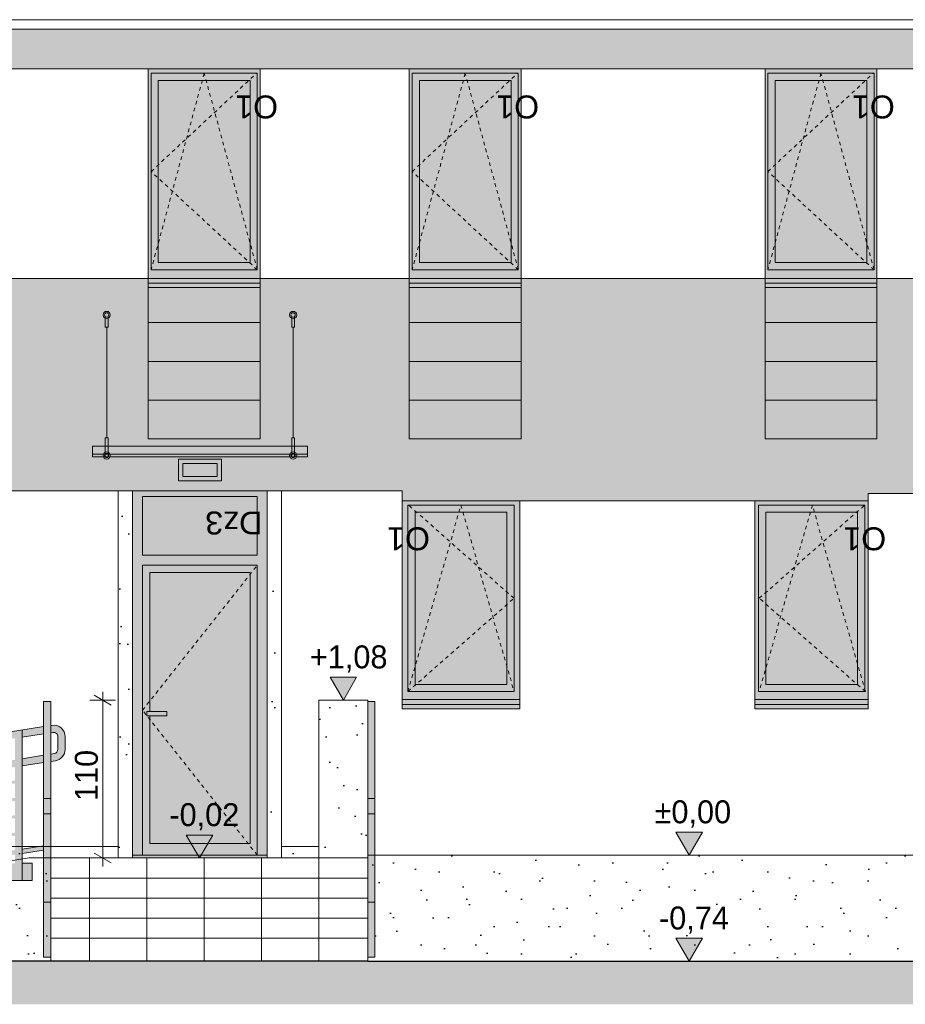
# Model space of a CAD drawing. Extents: x -613240 to -325500, y -25863 to 152403.
# Tile 8 of 254: x -585291 to -579117, y -13370 to -6506. Entities that reach past the tile are written whole.
import ezdxf

# ---------------------------------------------------------------- set-up
doc = ezdxf.new("R2010")
doc.units = 0
doc.header["$MEASUREMENT"] = 0
doc.linetypes.add('Hidden Line', pattern=[50, 25, -25])
for name, color, linetype, lineweight in [('Arch balustrady_Nr_Pióra__5', 7, 'Continuous', 13), ('Arch kolory_Nr_Pióra__5', 7, 'Continuous', 13), ('Arch okna_Nr_Pióra__5', 7, 'Continuous', 13), ('Arch opisy okien_Nr_Pióra__21', 7, 'Continuous', 9), ('Arch wykończenie_Nr_Pióra__21', 7, 'Continuous', 9), ('Arch wykończenie_Nr_Pióra__41', 7, 'Continuous', 15), ('arch wypelnienia_Nr_Pióra__1', 7, 'Continuous', 25), ('arch wypelnienia_Nr_Pióra__21', 7, 'Continuous', 9), ('Arch wyposażenie_Nr_Pióra__21', 7, 'Continuous', 9), ('Arch wyposażenie_Nr_Pióra__41', 7, 'Continuous', 15), ('INWENT DACH_Nr_Pióra__21', 7, 'Continuous', 9), ('INWENT RURY SPUSTOWE_Nr_Pióra__21', 7, 'Continuous', 9), ('INWENT TEREN_Nr_Pióra__1', 7, 'Continuous', 25), ('INWENT WYMIARY_Nr_Pióra__21', 7, 'Continuous', 9), ('INWENT. DRZWI_Nr_Pióra__5', 7, 'Continuous', 13), ('INWENT. OKNA_Nr_Pióra__5', 7, 'Continuous', 13), ('INWENT.ŚCIANY_Nr_Pióra__21', 7, 'Continuous', 9), ('Istniejące schody_Nr_Pióra__5', 7, 'Continuous', 13)]:
    doc.layers.add(name, color=color, linetype=linetype, lineweight=lineweight)
doc.layers.add('Arch kolory_Nr_Pióra__84', color=7, linetype='Continuous', lineweight=15, true_color=0x41c341)
doc.layers.add('arch wypelnienia_Nr_Pióra__2', color=7, linetype='Continuous', lineweight=13, true_color=0x7f7f7f)
doc.layers.add('INWENT WYMIARY', color=7, linetype='Continuous')
doc.styles.add('GENERATED_STYLE_1', font='txt')
doc.styles.add('GENERATED_STYLE_10', font='arial.ttf')
doc.dimstyles.new('GENERATED_STYLE__4', dxfattribs={"dimtxt": 160.000002, "dimasz": 91.2, "dimexe": 0.18, "dimexo": 0, "dimgap": 0.09, "dimtad": 1, "dimdec": 0, "dimlfac": 0.1, "dimzin": 0, "dimdsep": 46, "dimtxsty": 'GENERATED_STYLE_1', "dimblk": 'ARROWHEAD_2', "dimblk1": 'ARROWHEAD_2', "dimblk2": 'ARROWHEAD_2', "dimcen": 0.09, "dimclrd": 7, "dimclre": 7, "dimclrt": 7, "dimazin": 0, "dimtfac": 1, "dimtdec": 4, "dimtmove": 2, "dimatfit": 3, "dimfxl": 0, "dimtolj": 1, "dimtzin": 0, "dimarcsym": 0})
pattern_1 = [(45, (0, 600), (-190.91883, 190.91883), [0, -180, 0, -270]), (110, (600, 600), (253.71701, 92.34544), [0, -132, 0, -228])]

# ---------------------------------------------------------------- blocks, each defined once
blk = doc.blocks.new('Wymiary_156', base_point=(-580624, -13069.6))
at = {"layer": 'INWENT WYMIARY_Nr_Pióra__21', "linetype": 'Continuous'}
blk.add_hatch(color=256, dxfattribs=at).paths.add_polyline_path([(-580624, -13069.6), (-580716.8, -12909.6), (-580531.2, -12909.6)], flags=0)
for p, q in [((-580624, -13069.6), (-580716.8, -12909.6)), ((-580716.8, -12909.6), (-580531.2, -12909.6)), ((-580531.2, -12909.6), (-580624, -13069.6)), ((-580624, -13069.6), (-580744, -13069.6)), ((-580624, -13069.6), (-580504, -13069.6))]:
    blk.add_line(p, q, dxfattribs=at)
at = {"layer": 'INWENT WYMIARY_Nr_Pióra__21', "insert": (-580834.1, -12877.6), "char_height": 160, "attachment_point": 7, "style": 'GENERATED_STYLE_1'}
blk.add_mtext('{-0,74}', dxfattribs=at)
blk = doc.blocks.new('Wymiary_163', base_point=(-584037.8, -12349.6))
at = {"layer": 'INWENT WYMIARY_Nr_Pióra__21', "linetype": 'Continuous'}
blk.add_hatch(color=256, dxfattribs=at).paths.add_polyline_path([(-584037.8, -12349.6), (-584130.6, -12189.6), (-583945, -12189.6)], flags=0)
for p, q in [((-584037.8, -12349.6), (-584130.6, -12189.6)), ((-584130.6, -12189.6), (-583945, -12189.6)), ((-583945, -12189.6), (-584037.8, -12349.6)), ((-584037.8, -12349.6), (-584157.8, -12349.6)), ((-584037.8, -12349.6), (-583917.8, -12349.6))]:
    blk.add_line(p, q, dxfattribs=at)
at = {"layer": 'INWENT WYMIARY_Nr_Pióra__21', "insert": (-584247.9, -12157.6), "char_height": 160, "attachment_point": 7, "style": 'GENERATED_STYLE_1'}
blk.add_mtext('{-0,02}', dxfattribs=at)
blk = doc.blocks.new('Wymiary_164', base_point=(-583034.9, -11249.6))
at = {"layer": 'INWENT WYMIARY_Nr_Pióra__21', "linetype": 'Continuous'}
blk.add_hatch(color=256, dxfattribs=at).paths.add_polyline_path([(-583034.9, -11249.6), (-583127.7, -11089.6), (-582942.1, -11089.6)], flags=0)
for p, q in [((-583034.9, -11249.6), (-583127.7, -11089.6)), ((-583127.7, -11089.6), (-582942.1, -11089.6)), ((-582942.1, -11089.6), (-583034.9, -11249.6)), ((-583034.9, -11249.6), (-583154.9, -11249.6)), ((-583034.9, -11249.6), (-582914.9, -11249.6))]:
    blk.add_line(p, q, dxfattribs=at)
at = {"layer": 'INWENT WYMIARY_Nr_Pióra__21', "insert": (-583268.4, -11057.6), "char_height": 160, "attachment_point": 7, "style": 'GENERATED_STYLE_1'}
blk.add_mtext('{+1,08}', dxfattribs=at)
blk = doc.blocks.new('Wymiary_167', base_point=(-580624, -12329.6))
at = {"layer": 'INWENT WYMIARY_Nr_Pióra__21', "linetype": 'Continuous'}
blk.add_hatch(color=256, dxfattribs=at).paths.add_polyline_path([(-580624, -12329.6), (-580716.8, -12169.6), (-580531.2, -12169.6)], flags=0)
for p, q in [((-580624, -12329.6), (-580716.8, -12169.6)), ((-580716.8, -12169.6), (-580531.2, -12169.6)), ((-580531.2, -12169.6), (-580624, -12329.6)), ((-580624, -12329.6), (-580744, -12329.6)), ((-580624, -12329.6), (-580504, -12329.6))]:
    blk.add_line(p, q, dxfattribs=at)
at = {"layer": 'INWENT WYMIARY_Nr_Pióra__21', "insert": (-580865, -12137.6), "char_height": 160, "attachment_point": 7, "style": 'GENERATED_STYLE_1'}
blk.add_mtext('{±0,00}', dxfattribs=at)
blk = doc.blocks.new('*D736')
at = {"layer": 'INWENT WYMIARY_Nr_Pióra__21', "linetype": 'Continuous'}
for p, q in [((-584622.5, -11249.6), (-584802.5, -11249.6)), ((-584652.5, -11284.3), (-584772.5, -11215)), ((-584712.5, -11249.6), (-584712.5, -11190.9)), ((-584712.5, -12349.6), (-584712.5, -11249.6)), ((-584622.5, -12349.6), (-584802.5, -12349.6)), ((-584772.5, -12315), (-584652.5, -12384.3)), ((-584712.5, -12408.3), (-584712.5, -12349.6))]:
    blk.add_line(p, q, dxfattribs=at)
at = {"layer": 'INWENT WYMIARY_Nr_Pióra__21', "insert": (-584744.5, -11953.2), "char_height": 160, "attachment_point": 7, "rotation": 90, "style": 'GENERATED_STYLE_1'}
blk.add_mtext('{110}', dxfattribs=at)
blk = doc.blocks.new('ARROWHEAD_2')
at = {"color": 0, "linetype": 'Continuous', "lineweight": 0}
for p, q in [((0, 0), (-1, 0)), ((-0.378, -0.655), (0.378, 0.655))]:
    blk.add_line(p, q, dxfattribs=at)

msp = doc.modelspace()

# ---------------------------------------------------------------- hatches: boundary and pattern name
at = {"layer": 'Arch kolory_Nr_Pióra__84', "linetype": 'Continuous', "lineweight": 0, "true_color": 0x309230}
for points in [[(-575244.9, -11959.6), (-575284.9, -11959.6), (-575284.9, -12329.6), (-576244.9, -12329.6), (-576244.9, -6849.6), (-590484.9, -6849.6), (-590484.9, -6571.4), (-574514.9, -6571.4), (-574514.9, -8104.6), (-575244.9, -8104.6)], [(-587994.9, -9779.6), (-588094.9, -9779.6), (-588094.9, -8309.6), (-577559.9, -8309.6), (-577459.9, -8309.6), (-577459.9, -9809.6), (-579374.9, -9809.6), (-579374.9, -9859.6), (-580164.9, -9859.6), (-582624.9, -9859.6), (-582624.9, -9789.6), (-587994.9, -9789.6)]]:
    msp.add_hatch(color=97, dxfattribs=at).paths.add_polyline_path(points, flags=0)
at = {"layer": 'arch wypelnienia_Nr_Pióra__1', "linetype": 'Continuous'}
h = msp.add_hatch(dxfattribs=at)
h.set_pattern_fill('Carpet', color=256, style=0, pattern_type=2)
h.set_pattern_definition(pattern_1)
h.paths.add_polyline_path([(-584504.9, -9789.6), (-584604.9, -9789.6), (-584604.9, -12269.6), (-584504.9, -12269.6)], flags=0)
h = msp.add_hatch(dxfattribs=at)
h.set_pattern_fill('Carpet', color=256, style=0, pattern_type=2)
h.set_pattern_definition(pattern_1)
h.paths.add_polyline_path([(-583564.9, -12269.6), (-583464.9, -12269.6), (-583464.9, -9789.6), (-583564.9, -9789.6)], flags=0)
h = msp.add_hatch(dxfattribs=at)
h.set_pattern_fill('Carpet', color=256, style=0, pattern_type=2)
h.set_pattern_definition(pattern_1)
h.paths.add_polyline_path([(-583204.9, -12349.6), (-582864.9, -12349.6), (-582864.9, -11249.6), (-583204.9, -11249.6)], flags=0)
h = msp.add_hatch(dxfattribs=at)
h.set_pattern_fill('Carpet', color=256, style=0, pattern_type=2)
h.set_pattern_definition(pattern_1)
h.paths.add_polyline_path([(-590464.9, -13069.6), (-589854.9, -13069.6), (-585224.9, -12349.6), (-584504.9, -12349.6), (-584504.9, -12269.6), (-585224.9, -12269.6), (-590224.9, -12269.6), (-590224.9, -12965.5, -0.140436), (-590230.5, -12984.8, -0.113091), (-590242.9, -12998.1, -0.083093), (-590260.2, -13006.7, -0.079194), (-590279.9, -13009.6, -0.052876), (-590293.4, -13008.3, -0.104959), (-590316.5, -12998.5, -0.073499), (-590325.5, -12990.2, -0.184312), (-590334.9, -12965.5), (-590334.9, -12269.6), (-590464.9, -12269.6)], flags=0)
h = msp.add_hatch(dxfattribs=at)
h.set_pattern_fill('Carpet', color=256, style=0, pattern_type=2)
h.set_pattern_definition(pattern_1)
h.paths.add_polyline_path([(-583204.9, -12269.6), (-583564.9, -12269.6), (-583564.9, -12349.6), (-583204.9, -12349.6)], flags=0)
h = msp.add_hatch(dxfattribs=at)
h.set_pattern_fill('Carpet', color=256, style=0, pattern_type=2)
h.set_pattern_definition(pattern_1)
h.paths.add_polyline_path([(-585224.9, -12349.6), (-589854.9, -13069.6), (-585074.9, -13069.6), (-585074.9, -12349.6)], flags=0)
h = msp.add_hatch(dxfattribs=at)
h.set_pattern_fill('Carpet', color=256, style=0, pattern_type=2)
h.set_pattern_definition(pattern_1)
h.paths.add_polyline_path([(-575444.9, -12329.6), (-582864.9, -12329.6), (-582864.9, -13069.6), (-575284.9, -13069.6), (-575284.9, -12959.6), (-575284.9, -12329.6), (-575334.9, -12329.6), (-575334.9, -12885.5, -0.125343), (-575339.3, -12902.8, -0.135449), (-575354, -12918.9, -0.077464), (-575370.3, -12926.7, -0.07847), (-575389.9, -12929.6, -0.083435), (-575410.4, -12926.5, -0.100948), (-575430.3, -12915.5, -0.100708), (-575440.4, -12903.2, -0.128045), (-575444.9, -12885.5)], flags=0)
at = {"layer": 'arch wypelnienia_Nr_Pióra__2', "linetype": 'Continuous'}
h = msp.add_hatch(color=256, dxfattribs=at)
h.paths.add_polyline_path([(-584394.9, -8373.2), (-583614.9, -8373.2), (-583614.9, -6849.6), (-584394.9, -6849.6)], flags=0)
h.paths.add_polyline_path([(-584324.9, -8199.6), (-583684.9, -8199.6), (-583684.9, -6929.6), (-584324.9, -6929.6)], flags=0)
h = msp.add_hatch(color=256, dxfattribs=at)
h.paths.add_polyline_path([(-582574.9, -8373.2), (-581794.9, -8373.2), (-581794.9, -6849.6), (-582574.9, -6849.6)], flags=0)
h.paths.add_polyline_path([(-581864.9, -8199.6), (-581864.9, -6929.6), (-582504.9, -6929.6), (-582504.9, -8199.6)], flags=0)
h = msp.add_hatch(color=256, dxfattribs=at)
h.paths.add_polyline_path([(-580094.9, -8373.2), (-579314.9, -8373.2), (-579314.9, -6849.6), (-580094.9, -6849.6)], flags=0)
h.paths.add_polyline_path([(-579384.9, -8199.6), (-579384.9, -6929.6), (-580024.9, -6929.6), (-580024.9, -8199.6)], flags=0)
at = {"layer": 'arch wypelnienia_Nr_Pióra__2', "linetype": 'Continuous', "lineweight": 0, "true_color": 0x1f1f1f}
for points in [[(-584324.9, -8199.6), (-583684.9, -8199.6), (-583684.9, -6929.6), (-584324.9, -6929.6)], [(-582504.9, -8199.6), (-581864.9, -8199.6), (-581864.9, -6929.6), (-582504.9, -6929.6)], [(-580024.9, -8199.6), (-579384.9, -8199.6), (-579384.9, -6929.6), (-580024.9, -6929.6)], [(-583914.9, -9599.6), (-584154.9, -9599.6), (-584154.9, -9689.6), (-583914.9, -9689.6)], [(-583634.9, -10239.6), (-583634.9, -9829.6), (-584434.9, -9829.6), (-584434.9, -10239.6)], [(-582534.9, -11139.6), (-581894.9, -11139.6), (-581894.9, -9939.6), (-582534.9, -9939.6)], [(-579449.9, -9939.6), (-580089.9, -9939.6), (-580089.9, -11139.6), (-579449.9, -11139.6)]]:
    msp.add_hatch(color=250, dxfattribs=at).paths.add_polyline_path(points, flags=0)
at = {"layer": 'arch wypelnienia_Nr_Pióra__2', "linetype": 'Continuous', "lineweight": 0, "true_color": 0x5f5f5f}
h = msp.add_hatch(color=251, dxfattribs=at)
h.paths.add_polyline_path([(-584184.9, -9719.6), (-583884.9, -9719.6), (-583884.9, -9569.6), (-584184.9, -9569.6)], flags=0)
h.paths.add_polyline_path([(-584154.9, -9599.6), (-584154.9, -9689.6), (-583914.9, -9689.6), (-583914.9, -9599.6)], flags=0)
at = {"layer": 'arch wypelnienia_Nr_Pióra__2', "linetype": 'Continuous'}
h = msp.add_hatch(color=256, dxfattribs=at)
h.paths.add_polyline_path([(-583564.9, -9789.6), (-584504.9, -9789.6), (-584504.9, -12349.6), (-583564.9, -12349.6)], flags=0)
h.paths.add_polyline_path([(-583634.9, -10239.6), (-584434.9, -10239.6), (-584434.9, -9829.6), (-583634.9, -9829.6)], flags=0)
h.paths.add_polyline_path([(-584384.9, -11359.6), (-584264.9, -11359.6), (-584264.9, -11329.6), (-584384.9, -11329.6), (-584384.9, -10359.6), (-583684.9, -10359.6), (-583684.9, -12249.6), (-584384.9, -12249.6)], flags=0)
h = msp.add_hatch(color=256, dxfattribs=at)
h.paths.add_polyline_path([(-582624.9, -11309.6), (-581804.9, -11309.6), (-581804.9, -9859.6), (-582624.9, -9859.6)], flags=0)
h.paths.add_polyline_path([(-581894.9, -11139.6), (-581894.9, -9939.6), (-582534.9, -9939.6), (-582534.9, -11139.6)], flags=0)
h = msp.add_hatch(color=256, dxfattribs=at)
h.paths.add_polyline_path([(-580164.9, -11309.6), (-579374.9, -11309.6), (-579374.9, -9859.6), (-580164.9, -9859.6)], flags=0)
h.paths.add_polyline_path([(-579449.9, -11139.6), (-579449.9, -9939.6), (-580089.9, -9939.6), (-580089.9, -11139.6)], flags=0)
at = {"layer": 'arch wypelnienia_Nr_Pióra__2', "linetype": 'Continuous', "lineweight": 0, "true_color": 0x5f5f5f}
msp.add_hatch(color=251, dxfattribs=at).paths.add_polyline_path([(-584384.9, -11256.5), (-584384.9, -11329.6), (-584264.9, -11329.6), (-584264.9, -11359.6), (-584384.9, -11359.6), (-584384.9, -11382.7), (-584384.9, -12249.6), (-583684.9, -12249.6), (-583684.9, -12236.5), (-583684.9, -10372.7), (-583684.9, -10359.6), (-584384.9, -10359.6)], flags=0)
at = {"layer": 'arch wypelnienia_Nr_Pióra__2', "linetype": 'Continuous'}
h = msp.add_hatch(color=256, dxfattribs=at)
h.paths.add_polyline_path([(-590062.7, -12452.5, -0.460155), (-590154.9, -12373.5), (-590154.9, -12284.8, -0.369717), (-590087.2, -12205.7), (-585124.9, -11434.1), (-585124.9, -11259.4), (-585074.9, -11259.4), (-585074.9, -11426.3, -0.477508), (-584974.9, -11501.7), (-584974.9, -11592.8, -0.369717), (-585042.7, -11671.9), (-585074.9, -11676.9), (-585074.9, -13040.6), (-585124.9, -13040.6), (-585124.9, -12294.4), (-585274.9, -12317.8), (-585274.9, -12386.1), (-585204.9, -12386.1), (-585204.9, -12506.1), (-585394.9, -12506.1), (-585394.9, -12386.1), (-585324.9, -12386.1), (-585324.9, -12325.5), (-586184.9, -12459.3), (-586184.9, -12527.6), (-586114.9, -12527.6), (-586114.9, -12647.6), (-586304.9, -12647.6), (-586304.9, -12527.6), (-586234.9, -12527.6), (-586234.9, -12467), (-587094.9, -12600.8), (-587094.9, -12669.1), (-587024.9, -12669.1), (-587024.9, -12789.1), (-587214.9, -12789.1), (-587214.9, -12669.1), (-587144.9, -12669.1), (-587144.9, -12608.5), (-588004.9, -12742.3), (-588004.9, -12810.6), (-587934.9, -12810.6), (-587934.9, -12930.6), (-588124.9, -12930.6), (-588124.9, -12810.6), (-588054.9, -12810.6), (-588054.9, -12750.1), (-588914.9, -12883.8), (-588914.9, -12952.1), (-588844.9, -12952.1), (-588844.9, -13072.1), (-589034.9, -13072.1), (-589034.9, -12952.1), (-588964.9, -12952.1), (-588964.9, -12891.6), (-589744.3, -13012.8), (-589836.9, -12417.4)], flags=0)
h.paths.add_polyline_path([(-585274.9, -11508), (-585274.9, -11657.4), (-585124.9, -11634.1), (-585124.9, -11484.7)], flags=0)
h.paths.add_polyline_path([(-585024.9, -11592.8), (-585024.9, -11504.1, 0.460155), (-585059.6, -11474.5), (-585074.9, -11476.9), (-585074.9, -11626.3), (-585050.3, -11622.5, 0.369717)], flags=0)
h.paths.add_polyline_path([(-585274.9, -11708), (-585274.9, -12287.4), (-585124.9, -12264.1), (-585124.9, -11780.1), (-585124.9, -11684.7)], flags=0)
h.paths.add_polyline_path([(-585324.9, -12173.7), (-585324.9, -12072.5), (-586184.9, -12206.3), (-586184.9, -12307.5)], flags=0)
h.paths.add_polyline_path([(-585324.9, -12295.2), (-585324.9, -12194), (-586184.9, -12327.7), (-586184.9, -12428.9)], flags=0)
h.paths.add_polyline_path([(-585324.9, -11951.1), (-586184.9, -12084.8), (-586184.9, -12186), (-585324.9, -12052.3)], flags=0)
h.paths.add_polyline_path([(-585324.9, -11930.8), (-585324.9, -11829.6), (-586184.9, -11963.4), (-586184.9, -12064.6)], flags=0)
h.paths.add_polyline_path([(-585324.9, -11715.8), (-586184.9, -11849.5), (-586184.9, -11943.1), (-585324.9, -11809.4)], flags=0)
h.paths.add_polyline_path([(-585324.9, -11515.8), (-586184.9, -11649.5), (-586184.9, -11798.9), (-585324.9, -11665.2)], flags=0)
h.paths.add_polyline_path([(-586234.9, -11657.3), (-587094.9, -11791), (-587094.9, -11940.4), (-586234.9, -11806.7)], flags=0)
h.paths.add_polyline_path([(-586234.9, -11857.3), (-587094.9, -11991), (-587094.9, -12084.6), (-586234.9, -11950.9)], flags=0)
h.paths.add_polyline_path([(-586234.9, -11971.1), (-587094.9, -12104.9), (-587094.9, -12206.1), (-586234.9, -12072.4)], flags=0)
h.paths.add_polyline_path([(-586234.9, -12193.8), (-586234.9, -12092.6), (-587094.9, -12226.3), (-587094.9, -12327.5)], flags=0)
h.paths.add_polyline_path([(-586234.9, -12214), (-587094.9, -12347.8), (-587094.9, -12449), (-586234.9, -12315.2)], flags=0)
h.paths.add_polyline_path([(-586234.9, -12335.5), (-587094.9, -12469.2), (-587094.9, -12570.4), (-586234.9, -12436.7)], flags=0)
h.paths.add_polyline_path([(-587144.9, -12578.2), (-587144.9, -12477), (-588004.9, -12610.7), (-588004.9, -12711.9)], flags=0)
h.paths.add_polyline_path([(-587144.9, -12456.7), (-587144.9, -12355.5), (-588004.9, -12489.3), (-588004.9, -12590.5)], flags=0)
h.paths.add_polyline_path([(-587144.9, -12234.1), (-588004.9, -12367.8), (-588004.9, -12469), (-587144.9, -12335.3)], flags=0)
h.paths.add_polyline_path([(-587144.9, -12213.9), (-587144.9, -12112.7), (-588004.9, -12246.4), (-588004.9, -12347.6)], flags=0)
h.paths.add_polyline_path([(-587144.9, -11998.8), (-588004.9, -12132.5), (-588004.9, -12226.2), (-587144.9, -12092.4)], flags=0)
h.paths.add_polyline_path([(-587144.9, -11798.8), (-588004.9, -11932.5), (-588004.9, -12081.9), (-587144.9, -11948.2)], flags=0)
h.paths.add_polyline_path([(-588054.9, -12089.7), (-588054.9, -11940.3), (-588914.9, -12074), (-588914.9, -12223.4)], flags=0)
h.paths.add_polyline_path([(-588054.9, -12233.9), (-588054.9, -12140.3), (-588914.9, -12274), (-588914.9, -12367.7)], flags=0)
h.paths.add_polyline_path([(-588054.9, -12355.4), (-588054.9, -12254.2), (-588914.9, -12387.9), (-588914.9, -12489.1)], flags=0)
h.paths.add_polyline_path([(-588054.9, -12476.8), (-588054.9, -12375.6), (-588914.9, -12509.4), (-588914.9, -12610.6)], flags=0)
h.paths.add_polyline_path([(-588054.9, -12598.3), (-588054.9, -12497.1), (-588914.9, -12630.8), (-588914.9, -12732)], flags=0)
h.paths.add_polyline_path([(-588054.9, -12618.5), (-588914.9, -12752.2), (-588914.9, -12853.4), (-588054.9, -12719.7)], flags=0)
h.paths.add_polyline_path([(-588964.9, -12861.2), (-588964.9, -12760), (-589714.9, -12876.6), (-589699.5, -12975.4)], flags=0)
h.paths.add_polyline_path([(-588964.9, -12739.8), (-588964.9, -12638.6), (-589733.3, -12758.1), (-589718, -12856.9)], flags=0)
h.paths.add_polyline_path([(-588964.9, -12618.3), (-588964.9, -12517.1), (-589751.8, -12639.5), (-589736.4, -12738.3)], flags=0)
h.paths.add_polyline_path([(-588964.9, -12496.9), (-588964.9, -12395.7), (-589770.2, -12520.9), (-589754.8, -12619.7)], flags=0)
h.paths.add_polyline_path([(-588964.9, -12281.8), (-589787.5, -12409.7), (-589773.3, -12501.1), (-588964.9, -12375.4)], flags=0)
h.paths.add_polyline_path([(-588964.9, -12231.2), (-588964.9, -12081.8), (-589817.9, -12214.4), (-589795.2, -12360.3)], flags=0)
h.paths.add_polyline_path([(-589844.6, -12368), (-589867.3, -12222.1), (-590079.6, -12255.1, 0.369717), (-590104.9, -12284.8), (-590104.9, -12373.5, 0.460155), (-590070.3, -12403.1)], flags=0)
msp.add_hatch(color=256, dxfattribs=at).paths.add_polyline_path([(-582864.9, -13040.6), (-582814.9, -13040.6), (-582814.9, -11259.4), (-582864.9, -11259.4)], flags=0)
at = {"layer": 'arch wypelnienia_Nr_Pióra__21', "linetype": 'Continuous'}
msp.add_hatch(color=256, dxfattribs=at).paths.add_polyline_path([(-591194.1, -13069.6), (-591194.1, -13369.6), (-575284.9, -13369.6), (-573124.9, -13369.6), (-573124.9, -12959.6), (-575284.9, -12959.6), (-575284.9, -13069.6)], flags=0)

# ---------------------------------------------------------------- linework, layer by layer
at = {"layer": 'Arch balustrady_Nr_Pióra__5', "linetype": 'Continuous'}
for p, q in [((-585124.9, -11259.4), (-585074.9, -11259.4)), ((-585124.9, -11259.4), (-585124.9, -11780.1)), ((-585074.9, -11259.4), (-585074.9, -11780.1)), ((-582864.9, -11259.4), (-582814.9, -11259.4)), ((-582864.9, -11259.4), (-582864.9, -11780.1)), ((-582814.9, -11259.4), (-582814.9, -11780.1)), ((-590087.2, -12205.7), (-585124.9, -11434.1)), ((-585274.9, -12506.1), (-585274.9, -11457.4)), ((-585074.9, -11426.3), (-585067.2, -11425.1)), ((-585274.9, -11508), (-585124.9, -11484.7)), ((-585074.9, -11476.9), (-585059.6, -11474.5)), ((-585024.9, -11504.1), (-585024.9, -11592.8)), ((-584974.9, -11504.1), (-584974.9, -11592.8)), ((-585274.9, -11657.4), (-585124.9, -11634.1)), ((-585074.9, -11626.3), (-585050.3, -11622.5)), ((-585274.9, -11708), (-585124.9, -11684.7)), ((-585074.9, -11676.9), (-585042.7, -11671.9)), ((-585124.9, -11780.1), (-585124.9, -13040.6)), ((-585074.9, -11780.1), (-585074.9, -13040.6)), ((-582864.9, -11780.1), (-582864.9, -13040.6)), ((-582814.9, -11780.1), (-582814.9, -13040.6)), ((-585124.9, -11935), (-585074.9, -11935)), ((-582864.9, -11935), (-582814.9, -11935)), ((-585124.9, -12042.1), (-585074.9, -12042.1)), ((-582864.9, -12042.1), (-582814.9, -12042.1)), ((-585274.9, -12287.4), (-585124.9, -12264.1)), ((-585274.9, -12317.8), (-585124.9, -12294.4)), ((-585274.9, -12386.1), (-585204.9, -12386.1)), ((-585204.9, -12386.1), (-585204.9, -12506.1)), ((-585394.9, -12506.1), (-585204.9, -12506.1)), ((-585124.9, -12656.5), (-585074.9, -12656.5)), ((-582864.9, -12656.5), (-582814.9, -12656.5)), ((-585124.9, -13040.6), (-585074.9, -13040.6)), ((-582864.9, -13040.6), (-582814.9, -13040.6))]:
    msp.add_line(p, q, dxfattribs=at)
for centre, radius, start, end in [((-585054.9, -11504.1), 80, 0, 98.83913), ((-585054.9, -11504.1), 30, 0, 98.83913), ((-585054.9, -11592.8), 30, 278.83913, 0), ((-585054.9, -11592.8), 80, 278.83913, 0)]:
    msp.add_arc(centre, radius, start, end, dxfattribs=at)
at = {"layer": 'Arch kolory_Nr_Pióra__5', "linetype": 'Continuous', "flags": 128}
for points in [[(-575244.9, -11959.6), (-575284.9, -11959.6), (-575284.9, -12329.6), (-576244.9, -12329.6), (-576244.9, -6849.6), (-590484.9, -6849.6), (-590484.9, -6571.4), (-574514.9, -6571.4), (-574514.9, -8104.6), (-575244.9, -8104.6)], [(-587994.9, -9779.6), (-588094.9, -9779.6), (-588094.9, -8309.6), (-577559.9, -8309.6), (-577459.9, -8309.6), (-577459.9, -9809.6), (-579374.9, -9809.6), (-579374.9, -9859.6), (-580164.9, -9859.6), (-582624.9, -9859.6), (-582624.9, -9789.6), (-587994.9, -9789.6)]]:
    msp.add_lwpolyline(points, close=True, dxfattribs=at)
at = {"layer": 'Arch okna_Nr_Pióra__5', "linetype": 'Hidden Line'}
for p, q in [((-584004.9, -6879.6), (-584374.9, -8249.6)), ((-584374.9, -7564.6), (-583639.9, -6879.6)), ((-583634.9, -8249.6), (-584004.9, -6879.6)), ((-582184.9, -6879.6), (-582554.9, -8249.6)), ((-582554.9, -7564.6), (-581819.9, -6879.6)), ((-581814.9, -8249.6), (-582184.9, -6879.6)), ((-579704.9, -6879.6), (-580074.9, -8249.6)), ((-580074.9, -7564.6), (-579339.9, -6879.6)), ((-579334.9, -8249.6), (-579704.9, -6879.6)), ((-583634.9, -8249.6), (-584374.9, -7564.6)), ((-581814.9, -8249.6), (-582554.9, -7564.6)), ((-579334.9, -8249.6), (-580074.9, -7564.6)), ((-582584.9, -11189.6), (-582214.9, -9889.6)), ((-581844.9, -10539.6), (-582579.9, -9889.6)), ((-582214.9, -9889.6), (-581844.9, -11189.6)), ((-579764.9, -9889.6), (-580134.9, -11189.6)), ((-580134.9, -10539.6), (-579399.9, -9889.6)), ((-579394.9, -11189.6), (-579764.9, -9889.6)), ((-582584.9, -11189.6), (-581844.9, -10539.6)), ((-579394.9, -11189.6), (-580134.9, -10539.6))]:
    msp.add_line(p, q, dxfattribs=at)
at = {"layer": 'Arch wykończenie_Nr_Pióra__21', "linetype": 'Continuous'}
for p, q in [((-584804.9, -12349.6), (-584804.9, -13069.6)), ((-584404.9, -12349.6), (-584404.9, -13069.6)), ((-584004.9, -12349.6), (-584004.9, -13069.6)), ((-583604.9, -12349.6), (-583604.9, -13069.6)), ((-583204.9, -12349.6), (-583204.9, -13069.6))]:
    msp.add_line(p, q, dxfattribs=at)
at = {"layer": 'Arch wykończenie_Nr_Pióra__41', "linetype": 'Continuous'}
for p, q in [((-590224.9, -12269.6), (-584604.9, -12269.6)), ((-583464.9, -12269.6), (-583204.9, -12269.6)), ((-582864.9, -12329.6), (-575444.9, -12329.6))]:
    msp.add_line(p, q, dxfattribs=at)
at = {"layer": 'Arch wyposażenie_Nr_Pióra__21', "linetype": 'Continuous'}
for p, q in [((-584694.9, -8649.2), (-584694.9, -8575.6)), ((-584674.9, -8649.2), (-584674.9, -8575.6)), ((-583394.9, -8649.2), (-583394.9, -8575.6)), ((-583374.9, -8649.2), (-583374.9, -8575.6)), ((-584694.9, -8649.2), (-584674.9, -8649.2)), ((-584684.9, -9422), (-584684.9, -8649.2)), ((-583374.9, -8649.2), (-583394.9, -8649.2)), ((-583384.9, -9422), (-583384.9, -8649.2)), ((-584694.9, -9554), (-584694.9, -9422)), ((-584694.9, -9422), (-584674.9, -9422)), ((-584674.9, -9554), (-584674.9, -9422)), ((-583374.9, -9422), (-583394.9, -9422)), ((-583394.9, -9554), (-583394.9, -9422)), ((-583374.9, -9554), (-583374.9, -9422)), ((-584784.9, -9554), (-584784.9, -9479.6)), ((-584784.9, -9479.6), (-583284.9, -9479.6)), ((-584784.9, -9534), (-583284.9, -9534)), ((-583284.9, -9554), (-583284.9, -9479.6)), ((-584784.9, -9554), (-583284.9, -9554))]:
    msp.add_line(p, q, dxfattribs=at)
for centre, radius in [((-584684.9, -8564.4), 25), ((-584684.9, -8564.4), 15), ((-583384.9, -8564.4), 25), ((-583384.9, -8564.4), 15), ((-584684.9, -9544), 25), ((-584684.9, -9544), 15), ((-583384.9, -9544), 25), ((-583384.9, -9544), 15)]:
    msp.add_circle(centre, radius, dxfattribs=at)
at = {"layer": 'Arch wyposażenie_Nr_Pióra__41', "linetype": 'Continuous'}
for p, q in [((-584184.9, -9569.6), (-583884.9, -9569.6)), ((-584184.9, -9719.6), (-584184.9, -9569.6)), ((-584154.9, -9689.6), (-584154.9, -9599.6)), ((-584154.9, -9599.6), (-583914.9, -9599.6)), ((-583914.9, -9599.6), (-583914.9, -9689.6)), ((-583884.9, -9569.6), (-583884.9, -9719.6)), ((-583884.9, -9719.6), (-584184.9, -9719.6)), ((-583914.9, -9689.6), (-584154.9, -9689.6))]:
    msp.add_line(p, q, dxfattribs=at)
at = {"layer": 'INWENT DACH_Nr_Pióra__21', "linetype": 'Continuous'}
msp.add_line((-590224.9, -6571.4), (-574914.9, -6571.4), dxfattribs=at)
at = {"layer": 'INWENT RURY SPUSTOWE_Nr_Pióra__21', "linetype": 'Continuous'}
msp.add_line((-590224.9, -6506.3), (-574914.9, -6506.3), dxfattribs=at)
at = {"layer": 'INWENT TEREN_Nr_Pióra__1', "linetype": 'Continuous'}
for q in [(-591194.1, -13069.6), (-575284.9, -13069.6)]:
    msp.add_line((-582864.9, -13069.6), q, dxfattribs=at)
at = {"layer": 'INWENT. DRZWI_Nr_Pióra__5', "linetype": 'Continuous'}
for p, q in [((-584434.9, -9829.6), (-584434.9, -10239.6)), ((-584434.9, -9829.6), (-583634.9, -9829.6)), ((-583634.9, -9829.6), (-583634.9, -10239.6)), ((-584434.9, -10239.6), (-583634.9, -10239.6)), ((-584434.9, -10309.6), (-583634.9, -10309.6)), ((-584434.9, -10309.6), (-584434.9, -12329.6)), ((-584384.9, -10359.6), (-583684.9, -10359.6)), ((-584384.9, -10359.6), (-584384.9, -11329.6)), ((-583684.9, -10359.6), (-583684.9, -12249.6)), ((-583634.9, -10309.6), (-583634.9, -12329.6)), ((-584404.9, -11329.6), (-584404.9, -11359.6)), ((-584264.9, -11329.6), (-584404.9, -11329.6)), ((-584404.9, -11359.6), (-584264.9, -11359.6)), ((-584384.9, -11359.6), (-584384.9, -12249.6)), ((-584264.9, -11359.6), (-584264.9, -11329.6))]:
    msp.add_line(p, q, dxfattribs=at)
at = {"layer": 'INWENT. DRZWI_Nr_Pióra__5', "linetype": 'Hidden Line'}
for p, q in [((-584434.9, -11319.6), (-583634.9, -10309.6)), ((-583634.9, -12329.6), (-584434.9, -11319.6))]:
    msp.add_line(p, q, dxfattribs=at)
at = {"layer": 'INWENT. OKNA_Nr_Pióra__5', "linetype": 'Continuous'}
for p, q in [((-584374.9, -6879.6), (-583634.9, -6879.6)), ((-584374.9, -6879.6), (-584374.9, -8249.6)), ((-584324.9, -6929.6), (-584324.9, -8199.6)), ((-584324.9, -6929.6), (-583684.9, -6929.6)), ((-583684.9, -6929.6), (-583684.9, -8199.6)), ((-583634.9, -6879.6), (-583634.9, -8249.6)), ((-582554.9, -6879.6), (-581814.9, -6879.6)), ((-582554.9, -6879.6), (-582554.9, -8249.6)), ((-582504.9, -6929.6), (-581864.9, -6929.6)), ((-582504.9, -6929.6), (-582504.9, -8199.6)), ((-581864.9, -6929.6), (-581864.9, -8199.6)), ((-581814.9, -6879.6), (-581814.9, -8249.6)), ((-580074.9, -6879.6), (-580074.9, -8249.6)), ((-580074.9, -6879.6), (-579334.9, -6879.6)), ((-580024.9, -6929.6), (-580024.9, -8199.6)), ((-580024.9, -6929.6), (-579384.9, -6929.6)), ((-579384.9, -6929.6), (-579384.9, -8199.6)), ((-579334.9, -6879.6), (-579334.9, -8249.6)), ((-584324.9, -8199.6), (-583684.9, -8199.6)), ((-582504.9, -8199.6), (-581864.9, -8199.6)), ((-580024.9, -8199.6), (-579384.9, -8199.6)), ((-584374.9, -8249.6), (-583634.9, -8249.6)), ((-582554.9, -8249.6), (-581814.9, -8249.6)), ((-580074.9, -8249.6), (-579334.9, -8249.6)), ((-582584.9, -9889.6), (-581844.9, -9889.6)), ((-582584.9, -9889.6), (-582584.9, -11189.6)), ((-582534.9, -9939.6), (-581894.9, -9939.6)), ((-582534.9, -9939.6), (-582534.9, -11139.6)), ((-581894.9, -9939.6), (-581894.9, -11139.6)), ((-581844.9, -9889.6), (-581844.9, -11189.6)), ((-580139.9, -9889.6), (-580139.9, -11189.6)), ((-580139.9, -9889.6), (-579399.9, -9889.6)), ((-580089.9, -9939.6), (-580089.9, -11139.6)), ((-580089.9, -9939.6), (-579449.9, -9939.6)), ((-579449.9, -9939.6), (-579449.9, -11139.6)), ((-579399.9, -9889.6), (-579399.9, -11189.6)), ((-582534.9, -11139.6), (-581894.9, -11139.6)), ((-580089.9, -11139.6), (-579449.9, -11139.6)), ((-582584.9, -11189.6), (-581844.9, -11189.6)), ((-580139.9, -11189.6), (-579399.9, -11189.6))]:
    msp.add_line(p, q, dxfattribs=at)
at = {"layer": 'INWENT.ŚCIANY_Nr_Pióra__21', "linetype": 'Continuous'}
for p, q in [((-584394.9, -6849.6), (-583614.9, -6849.6)), ((-584394.9, -8373.2), (-584394.9, -6849.6)), ((-583614.9, -8373.2), (-583614.9, -6849.6)), ((-582574.9, -6849.6), (-581794.9, -6849.6)), ((-582574.9, -8373.2), (-582574.9, -6849.6)), ((-581794.9, -8373.2), (-581794.9, -6849.6)), ((-580094.9, -8373.2), (-580094.9, -6849.6)), ((-580094.9, -6849.6), (-579314.9, -6849.6)), ((-579314.9, -8373.2), (-579314.9, -6849.6)), ((-584394.9, -8309.6), (-583614.9, -8309.6)), ((-584394.9, -8343.2), (-583614.9, -8343.2)), ((-584394.9, -8373.2), (-583614.9, -8373.2)), ((-584394.9, -9428.2), (-584394.9, -8373.2)), ((-583614.9, -9428.2), (-583614.9, -8373.2)), ((-582574.9, -8309.6), (-581794.9, -8309.6)), ((-582574.9, -8343.2), (-581794.9, -8343.2)), ((-582574.9, -8373.2), (-581794.9, -8373.2)), ((-582574.9, -9428.2), (-582574.9, -8373.2)), ((-581794.9, -9428.2), (-581794.9, -8373.2)), ((-580094.9, -8309.6), (-579314.9, -8309.6)), ((-580094.9, -8343.2), (-579314.9, -8343.2)), ((-580094.9, -8373.2), (-579314.9, -8373.2)), ((-580094.9, -9428.2), (-580094.9, -8373.2)), ((-579314.9, -9428.2), (-579314.9, -8373.2)), ((-584394.9, -8618.2), (-583614.9, -8618.2)), ((-582574.9, -8618.2), (-581794.9, -8618.2)), ((-580094.9, -8618.2), (-579314.9, -8618.2)), ((-584394.9, -8888.2), (-583614.9, -8888.2)), ((-582574.9, -8888.2), (-581794.9, -8888.2)), ((-580094.9, -8888.2), (-579314.9, -8888.2)), ((-584394.9, -9158.2), (-583614.9, -9158.2)), ((-582574.9, -9158.2), (-581794.9, -9158.2)), ((-580094.9, -9158.2), (-579314.9, -9158.2)), ((-583614.9, -9428.2), (-584394.9, -9428.2)), ((-581794.9, -9428.2), (-582574.9, -9428.2)), ((-579314.9, -9428.2), (-580094.9, -9428.2)), ((-584604.9, -9789.6), (-584604.9, -12349.6)), ((-584604.9, -9789.6), (-583464.9, -9789.6)), ((-584604.9, -9789.6), (-583464.9, -9789.6)), ((-584504.9, -9789.6), (-583564.9, -9789.6)), ((-584504.9, -9789.6), (-584504.9, -12349.6)), ((-583564.9, -9789.6), (-583564.9, -12349.6)), ((-583464.9, -9789.6), (-583464.9, -12349.6)), ((-582624.9, -9859.6), (-582624.9, -11309.6)), ((-582624.9, -9859.6), (-581804.9, -9859.6)), ((-581804.9, -9859.6), (-581804.9, -11309.6)), ((-580164.9, -9859.6), (-579374.9, -9859.6)), ((-580164.9, -9859.6), (-580164.9, -11309.6)), ((-579374.9, -9859.6), (-579374.9, -11309.6)), ((-582624.9, -11246), (-581804.9, -11246)), ((-580164.9, -11246), (-579374.9, -11246)), ((-582624.9, -11279.6), (-581804.9, -11279.6)), ((-582624.9, -11309.6), (-581804.9, -11309.6)), ((-580164.9, -11279.6), (-579374.9, -11279.6)), ((-580164.9, -11309.6), (-579374.9, -11309.6)), ((-584384.9, -12249.6), (-583684.9, -12249.6)), ((-584504.9, -12329.6), (-583564.9, -12329.6))]:
    msp.add_line(p, q, dxfattribs=at)
at = {"layer": 'Istniejące schody_Nr_Pióra__5', "linetype": 'Continuous'}
for p, q in [((-583204.9, -11249.6), (-582864.9, -11249.6)), ((-583204.9, -11249.6), (-583204.9, -12349.6)), ((-582864.9, -13069.6), (-582864.9, -11249.6)), ((-589854.9, -13069.6), (-585224.9, -12349.6)), ((-585224.9, -12349.6), (-582864.9, -12349.6)), ((-585074.9, -13069.6), (-585074.9, -12349.6)), ((-585074.9, -12489.6), (-582864.9, -12489.6)), ((-585074.9, -12629.6), (-582864.9, -12629.6)), ((-585074.9, -12769.6), (-582864.9, -12769.6)), ((-585074.9, -12909.6), (-582864.9, -12909.6))]:
    msp.add_line(p, q, dxfattribs=at)

# ---------------------------------------------------------------- block references
at = {"layer": 'INWENT WYMIARY', "linetype": 'Continuous'}
for name, p in [('Wymiary_164', (-583034.9, -11249.6)), ('Wymiary_167', (-580624, -12329.6)), ('Wymiary_163', (-584037.8, -12349.6)), ('Wymiary_156', (-580624, -13069.6))]:
    msp.add_blockref(name, p, dxfattribs=at)

# ---------------------------------------------------------------- texts
at = {"layer": 'Arch opisy okien_Nr_Pióra__21', "linetype": 'Continuous', "char_height": 160, "rotation": 180, "style": 'GENERATED_STYLE_10'}
for s, insert, attachment_point in [('{O1}', (-583490.2, -7194.5), 1), ('{O1}', (-581670.2, -7194.5), 1), ('{O1}', (-579190.2, -7194.5), 1), ('{Dz3}', (-583600.2, -10094.5), 1), ('{ O1}', (-582729.7, -10204.5), 3), ('{O1}', (-579250.2, -10204.5), 1)]:
    msp.add_mtext(s, dxfattribs=dict(at, insert=insert, attachment_point=attachment_point))

# ---------------------------------------------------------------- dimensions: what is measured, and where the dimension line sits
at = {"layer": 'INWENT WYMIARY', "linetype": 'Continuous'}
dim = msp.add_linear_dim(base=(-584712.5, -12349.6), p1=(-583204.9, -12349.6), p2=(-583204.9, -11249.6), angle=90, dimstyle='GENERATED_STYLE__4', dxfattribs=at)
dim.commit()
dim.dimension.update_dxf_attribs({"geometry": '*D736', "text_midpoint": (-584824.5, -11779.1)})

doc.saveas('drawing.dxf')
